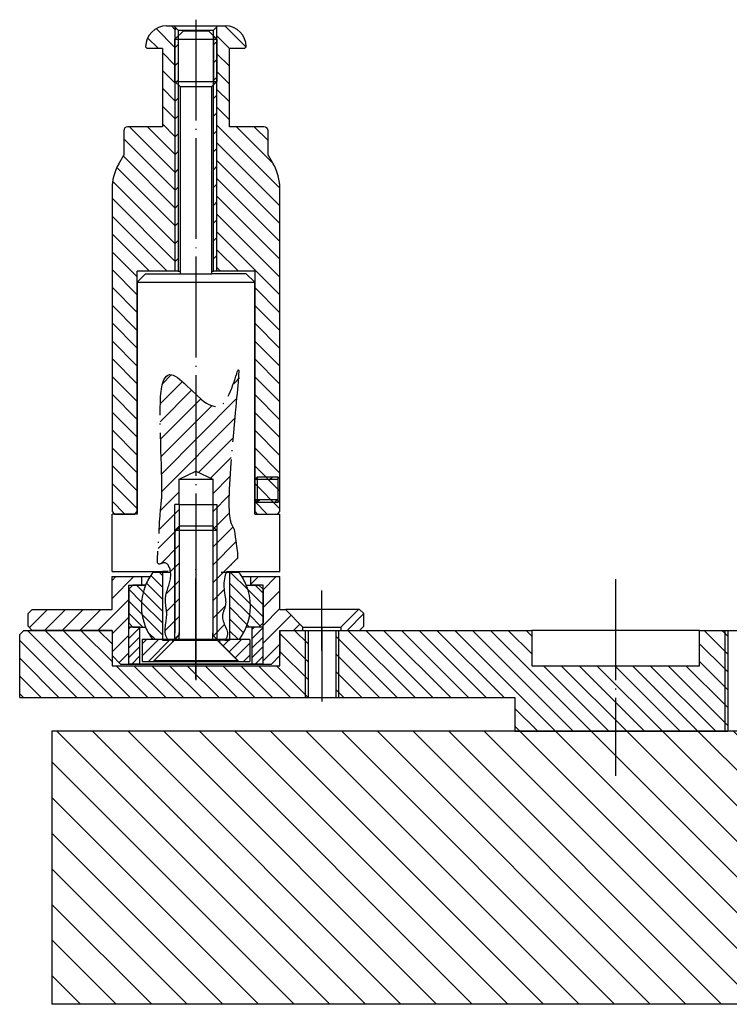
# Model space of a CAD drawing. Extents: x -1763 to 4575, y -3429 to 1051.
# Tile 19 of 193: x -343 to -258, y -2502 to -2385. Entities that reach past the tile are written whole.
import ezdxf

# ---------------------------------------------------------------- set-up
doc = ezdxf.new("R2010")
doc.units = 0
doc.linetypes.add('DOT_CENTER', pattern=[14, 12, -1, 0, -1])
doc.layers.get('0').update_dxf_attribs({"linetype": 'CONTINUOUS'})
doc.layers.add('1', color=7, linetype='CONTINUOUS')
pattern_1 = [(135, (0, 400), (-1.0606601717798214, -1.0606601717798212), [])]
pattern_2 = [(45, (-281.8060238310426, 299.6412016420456), (-1.0606601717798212, 1.0606601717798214), [])]
pattern_3 = [(45, (35.64475495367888, 151.78803662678), (-1.0606601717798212, 1.0606601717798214), [])]
pattern_4 = [(45, (-131.2110263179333, 280.6721068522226), (-0.7071067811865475, 0.7071067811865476), [])]
pattern_5 = [(45, (0, 400), (-0.565685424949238, 0.565685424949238), [])]
pattern_6 = [(135, (0, 400), (-0.7071067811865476, -0.7071067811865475), [])]

# ---------------------------------------------------------------- blocks, each defined once
blk = doc.blocks.new('Z-STACK', base_point=(-660.9662464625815, -2613.082057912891))
at = {"layer": '1', "linetype": 'CONTINUOUS'}
h = blk.add_hatch(dxfattribs=at)
h.set_pattern_fill('USER', color=3, scale=1.5, angle=135, pattern_type=0)
h.set_pattern_definition(pattern_1)
edge = h.paths.add_edge_path()
edge.add_line((-325.7027139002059, -2397.318493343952), (-329.7027139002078, -2397.318493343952))
edge.add_arc((-329.7027139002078, -2397.818493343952), 0.5, 90, 180)
edge.add_line((-330.2027139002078, -2397.818493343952), (-330.2027139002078, -2400.693622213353))
edge.add_line((-330.2027139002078, -2400.693622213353), (-330.7988663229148, -2401.726188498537))
edge.add_arc((-325.6027139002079, -2404.726188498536), 5.999999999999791, 150.0000000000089, 180)
edge.add_line((-331.6027139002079, -2404.726188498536), (-331.6027139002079, -2443.11849334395))
edge.add_line((-331.6027139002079, -2443.11849334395), (-331.3027139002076, -2443.41849334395))
edge.add_line((-331.3027139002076, -2443.41849334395), (-328.9027139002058, -2443.41849334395))
edge.add_line((-328.9027139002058, -2443.41849334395), (-328.602713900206, -2443.11849334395))
edge.add_line((-328.602713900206, -2443.11849334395), (-328.602713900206, -2414.518493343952))
edge.add_line((-328.602713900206, -2414.518493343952), (-324.1027139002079, -2414.518493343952))
edge.add_line((-324.1027139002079, -2414.518493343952), (-324.1027139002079, -2385.418493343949))
edge.add_line((-324.1027139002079, -2385.418493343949), (-324.2027139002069, -2385.318493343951))
edge.add_line((-324.2027139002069, -2385.318493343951), (-325.1027139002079, -2385.318493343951))
edge.add_arc((-325.1027139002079, -2387.818493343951), 2.5, 90, 179.9999999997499)
edge.add_line((-327.6027139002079, -2387.81849334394), (-327.4027139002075, -2388.018493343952))
edge.add_line((-327.4027139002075, -2388.018493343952), (-325.6027139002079, -2388.018493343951))
edge.add_line((-325.6027139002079, -2388.018493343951), (-325.6027139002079, -2397.31849334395))
edge.add_line((-325.6027139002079, -2397.31849334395), (-325.7027139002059, -2397.318493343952))
h = blk.add_hatch(dxfattribs=at)
h.set_pattern_fill('USER', color=3, scale=1.5, angle=45, pattern_type=0)
h.set_pattern_definition(pattern_2)
h.paths.add_polyline_path([(-323.7027139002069, -2385.818493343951), (-323.7027139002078, -2414.518493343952), (-324.1027139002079, -2414.518493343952), (-324.1027139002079, -2385.418493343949)])
h = blk.add_hatch(dxfattribs=at)
h.set_pattern_fill('USER', color=3, scale=1.5, angle=45, pattern_type=0)
h.set_pattern_definition(pattern_2)
h.paths.add_polyline_path([(-319.5027139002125, -2385.818493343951), (-319.5027139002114, -2414.518493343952), (-319.1027139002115, -2414.518493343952), (-319.1027139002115, -2385.418493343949)])
h = blk.add_hatch(dxfattribs=at)
h.set_pattern_fill('USER', color=3, scale=1.5, angle=135, pattern_type=0)
h.set_pattern_definition(pattern_1)
edge = h.paths.add_edge_path()
edge.add_line((-317.5027139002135, -2397.318493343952), (-313.5027139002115, -2397.318493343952))
edge.add_arc((-313.5027139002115, -2397.818493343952), 0.5, 360, 450, ccw=False)
edge.add_line((-313.0027139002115, -2397.818493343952), (-313.0027139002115, -2400.693622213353))
edge.add_line((-313.0027139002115, -2400.693622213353), (-312.4065614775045, -2401.726188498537))
edge.add_arc((-317.6027139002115, -2404.726188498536), 6, 360, 389.99999999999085, ccw=False)
edge.add_line((-311.6027139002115, -2404.726188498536), (-311.6027139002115, -2443.11849334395))
edge.add_line((-311.6027139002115, -2443.11849334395), (-311.9027139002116, -2443.41849334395))
edge.add_line((-311.9027139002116, -2443.41849334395), (-314.3027139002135, -2443.41849334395))
edge.add_line((-314.3027139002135, -2443.41849334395), (-314.6027139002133, -2443.11849334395))
edge.add_line((-314.6027139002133, -2443.11849334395), (-314.6027139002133, -2414.518493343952))
edge.add_line((-314.6027139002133, -2414.518493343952), (-319.1027139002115, -2414.518493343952))
edge.add_line((-319.1027139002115, -2414.518493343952), (-319.1027139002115, -2385.418493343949))
edge.add_line((-319.1027139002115, -2385.418493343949), (-319.0027139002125, -2385.318493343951))
edge.add_line((-319.0027139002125, -2385.318493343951), (-318.1027139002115, -2385.318493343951))
edge.add_arc((-318.1027139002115, -2387.818493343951), 2.5, 360.0000000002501, 450, ccw=False)
edge.add_line((-315.6027139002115, -2387.81849334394), (-315.8027139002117, -2388.018493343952))
edge.add_line((-315.8027139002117, -2388.018493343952), (-317.6027139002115, -2388.018493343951))
edge.add_line((-317.6027139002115, -2388.018493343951), (-317.6027139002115, -2397.31849334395))
edge.add_line((-317.6027139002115, -2397.31849334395), (-317.5027139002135, -2397.318493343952))
h = blk.add_hatch(dxfattribs=at)
h.set_pattern_fill('USER', color=1, scale=1.5, angle=45, pattern_type=0)
h.set_pattern_definition([(45, (231.6863785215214, 293.112088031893), (-1.0606601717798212, 1.0606601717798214), [])])
edge = h.paths.add_edge_path()
edge.add_line((-324.9025561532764, -2458.41849334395), (-324.2027139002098, -2458.41849334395))
edge.add_line((-324.2027139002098, -2458.41849334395), (-323.6027139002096, -2457.81849334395))
edge.add_line((-323.6027139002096, -2457.81849334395), (-323.6027139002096, -2442.26849334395))
edge.add_line((-323.6027139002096, -2442.26849334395), (-323.6027139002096, -2439.26849334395))
edge.add_line((-323.6027139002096, -2439.26849334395), (-321.6027139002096, -2438.325117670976))
edge.add_line((-321.6027139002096, -2438.325117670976), (-319.6027139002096, -2439.26849334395))
edge.add_line((-319.6027139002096, -2439.26849334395), (-319.6027139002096, -2457.81849334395))
edge.add_line((-319.6027139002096, -2457.81849334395), (-319.0027139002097, -2458.41849334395))
edge.add_line((-319.0027139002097, -2458.41849334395), (-318.1531259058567, -2458.41849334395))
edge.add_spline(control_points=[(-318.1531259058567, -2458.41849334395), (-317.6066149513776, -2457.780846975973), (-318.0724935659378, -2456.8952752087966), (-318.55369155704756, -2455.7378969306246), (-318.3050991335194, -2454.9437993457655), (-318.03695122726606, -2454.2637605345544), (-318.0709164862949, -2453.505715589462), (-318.28883792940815, -2452.4164641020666), (-318.3392014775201, -2450.9440170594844), (-317.70778463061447, -2449.663348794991), (-317.0601660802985, -2449.2080606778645), (-316.7197051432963, -2448.9545237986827), (-316.5646766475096, -2448.243169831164), (-316.88164748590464, -2447.034595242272), (-316.73980855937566, -2445.6437500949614), (-317.4540218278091, -2444.5633885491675), (-317.7073741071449, -2443.2322103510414), (-317.66848622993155, -2441.072017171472), (-317.50821662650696, -2438.0507137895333), (-317.2527510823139, -2434.625520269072), (-316.84360489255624, -2431.335205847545), (-316.85618721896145, -2428.6088331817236), (-316.2571323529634, -2427.0873648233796), (-316.7463563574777, -2426.0019625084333), (-316.9708337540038, -2427.854682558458), (-317.46421134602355, -2428.6523375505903), (-317.98135862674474, -2430.092342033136), (-319.2187603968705, -2430.827124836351), (-320.50050518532, -2430.186158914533), (-321.57759610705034, -2429.244446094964), (-322.6897079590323, -2428.133176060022), (-323.61580160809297, -2427.2515119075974), (-324.76584235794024, -2426.581932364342), (-325.7852892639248, -2427.791073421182), (-325.80210012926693, -2429.757572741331), (-325.90692429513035, -2432.5572167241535), (-325.7697539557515, -2435.7780381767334), (-325.68297363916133, -2438.8192417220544), (-325.60843392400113, -2440.9598248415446), (-325.76233565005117, -2442.336606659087), (-325.8980520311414, -2443.587714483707), (-325.95194690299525, -2445.3385792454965), (-326.1249463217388, -2447.207693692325), (-326.10156470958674, -2448.423197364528), (-326.3010116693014, -2449.251358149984), (-325.7355193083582, -2449.404810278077), (-325.1957018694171, -2449.05383882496), (-324.6337237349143, -2449.886567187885), (-324.53805327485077, -2450.8875503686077), (-324.89002409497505, -2452.1041295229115), (-325.2974848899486, -2453.2821691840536), (-325.18148244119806, -2454.4259736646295), (-324.92786383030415, -2456.10971424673), (-325.59867914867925, -2457.4626439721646), (-324.9025561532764, -2458.41849334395)], knot_values=[0, 0, 0, 0, 1.94983164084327, 2.89553066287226, 3.61290988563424, 4.35755221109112, 5.08230400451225, 5.8378225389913, 7.7042876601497, 9.42948111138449, 9.77185134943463, 10.08690605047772, 10.67119081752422, 11.78194128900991, 13.86452571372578, 14.57980330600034, 15.58535210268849, 17.86284220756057, 21.05866587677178, 24.66298182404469, 28.15802834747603, 31.02408407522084, 32.7414443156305, 32.97494305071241, 34.01228434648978, 35.5822584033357, 37.03595200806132, 38.19579368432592, 39.41195732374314, 40.9514620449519, 42.59340975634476, 44.02719252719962, 45.01180051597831, 45.94910358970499, 47.98517825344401, 50.89659140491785, 54.35732613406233, 57.64520978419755, 60.03589846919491, 60.76071429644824, 61.79985671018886, 63.80513068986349, 66.05676460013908, 67.2551407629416, 67.76474027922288, 68.13322167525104, 68.69109814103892, 69.42432047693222, 70.4742284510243, 71.80601103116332, 73.13628110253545, 74.17243416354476, 75.20480206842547, 78.22491359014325, 78.22491359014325, 78.22491359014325, 78.22491359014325], degree=3, periodic=0)
h = blk.add_hatch(dxfattribs=at)
h.set_pattern_fill('USER', color=1, scale=1.5, angle=45, pattern_type=0)
h.set_pattern_definition([(45, (0, 400), (-1.0606601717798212, 1.0606601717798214), [])])
h.paths.add_polyline_path([(-312.1027139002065, -2439.31849334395), (-311.8027139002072, -2439.31849334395), (-311.8027139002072, -2439.01849334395), (-312.1027139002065, -2439.01849334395), (-314.302713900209, -2439.01849334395), (-314.302713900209, -2439.31849334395)])
h = blk.add_hatch(dxfattribs=at)
h.set_pattern_fill('USER', color=1, scale=1.5, angle=45, pattern_type=0)
h.set_pattern_definition([(45, (27.4443945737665, 441.1048804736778), (-1.0606601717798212, 1.0606601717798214), [])])
h.paths.add_polyline_path([(-312.1027139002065, -2442.01849334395), (-311.8027139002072, -2442.01849334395), (-311.8027139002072, -2441.71849334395), (-312.1027139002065, -2441.71849334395), (-314.302713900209, -2441.71849334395), (-314.302713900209, -2442.01849334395)])
h = blk.add_hatch(dxfattribs=at)
h.set_pattern_fill('USER', color=1, angle=135, pattern_type=0)
h.set_pattern_definition(pattern_6)
edge = h.paths.add_edge_path()
edge.add_line((-325.6027139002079, -2458.36849334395), (-326.7261892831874, -2458.36849334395))
edge.add_arc((-321.6027139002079, -2454.36849334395), 6.5, 202.61986494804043, 217.97987244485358, ccw=False)
edge.add_arc((-321.6027139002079, -2454.36849334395), 6.5, 517.3801350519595, 202.61986494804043, ccw=False)
edge.add_arc((-321.6027139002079, -2454.36849334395), 6.499999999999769, 502.0201275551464, 517.3801350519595, ccw=False)
edge.add_line((-326.7261892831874, -2450.36849334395), (-325.6027139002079, -2450.36849334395))
edge.add_line((-325.6027139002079, -2450.36849334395), (-325.6027139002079, -2458.36849334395))
h = blk.add_hatch(dxfattribs=at)
h.set_pattern_fill('USER', color=1, angle=135, pattern_type=0)
h.set_pattern_definition(pattern_6)
edge = h.paths.add_edge_path()
edge.add_line((-316.4792385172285, -2458.36849334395), (-317.6027139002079, -2458.36849334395))
edge.add_line((-317.6027139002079, -2458.36849334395), (-317.6027139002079, -2450.36849334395))
edge.add_line((-317.6027139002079, -2450.36849334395), (-316.4792385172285, -2450.36849334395))
edge.add_arc((-321.6027139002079, -2454.36849334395), 6.5, 382.61986494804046, 397.9798724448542, ccw=False)
edge.add_arc((-321.6027139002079, -2454.36849334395), 6.5, 337.38013505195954, 382.61986494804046, ccw=False)
edge.add_arc((-321.6027139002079, -2454.36849334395), 6.499999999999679, 322.0201275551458, 337.38013505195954, ccw=False)
h = blk.add_hatch(dxfattribs=at)
h.set_pattern_fill('USER', color=1, scale=1.5, angle=45, pattern_type=0)
h.set_pattern_definition(pattern_3)
h.paths.add_polyline_path([(-341.6027139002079, -2455.26849334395), (-341.1027139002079, -2454.76849334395), (-331.6027139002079, -2454.76849334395), (-331.6027139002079, -2450.86849334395), (-328.1027139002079, -2450.86849334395), (-328.1027139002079, -2451.86849334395), (-329.6027139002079, -2451.86849334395), (-329.6027139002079, -2461.26849334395), (-330.6027139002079, -2461.26849334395), (-331.6027139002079, -2460.268493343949), (-331.6027139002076, -2457.268493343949), (-341.1027139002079, -2457.268493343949), (-341.6027139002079, -2456.76849334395)])
h = blk.add_hatch(dxfattribs=at)
h.set_pattern_fill('USER', color=1, scale=1.5, angle=45, pattern_type=0)
h.set_pattern_definition(pattern_3)
h.paths.add_polyline_path([(-313.6027139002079, -2451.86849334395), (-315.1027139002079, -2451.86849334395), (-315.1027139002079, -2450.86849334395), (-311.6027139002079, -2450.86849334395), (-311.6027139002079, -2454.76849334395), (-310.9527139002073, -2454.76849334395), (-308.8527139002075, -2456.86849334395), (-308.8527139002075, -2457.268493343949), (-311.6027139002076, -2457.268493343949), (-311.6027139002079, -2460.268493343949), (-312.6027139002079, -2461.26849334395), (-313.6027139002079, -2461.26849334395)])
h = blk.add_hatch(dxfattribs=at)
h.set_pattern_fill('USER', color=1, angle=135, pattern_type=0)
h.set_pattern_definition(pattern_6)
edge = h.paths.add_edge_path()
edge.add_line((-327.6027139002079, -2456.86849334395), (-329.1027139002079, -2456.86849334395))
edge.add_line((-329.1027139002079, -2456.86849334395), (-329.6027139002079, -2456.36849334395))
edge.add_line((-329.6027139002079, -2456.36849334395), (-329.6027139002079, -2452.36849334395))
edge.add_line((-329.6027139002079, -2452.36849334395), (-329.1027139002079, -2451.86849334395))
edge.add_line((-329.1027139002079, -2451.86849334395), (-327.6027139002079, -2451.86849334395))
edge.add_arc((-321.6027139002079, -2454.36849334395), 6.5, 157.38013505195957, -157.38013505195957)
h = blk.add_hatch(dxfattribs=at)
h.set_pattern_fill('USER', color=1, angle=135, pattern_type=0)
h.set_pattern_definition(pattern_6)
edge = h.paths.add_edge_path()
edge.add_line((-314.1027139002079, -2456.86849334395), (-315.6027139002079, -2456.86849334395))
edge.add_arc((-321.6027139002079, -2454.36849334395), 6.5, -22.61986494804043, 22.61986494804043)
edge.add_line((-315.6027139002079, -2451.86849334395), (-314.1027139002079, -2451.86849334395))
edge.add_line((-314.1027139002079, -2451.86849334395), (-313.6027139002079, -2452.36849334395))
edge.add_line((-313.6027139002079, -2452.36849334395), (-313.6027139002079, -2456.36849334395))
edge.add_line((-313.6027139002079, -2456.36849334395), (-314.1027139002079, -2456.86849334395))
h = blk.add_hatch(dxfattribs=at)
h.set_pattern_fill('USER', color=1, scale=1.5, angle=45, pattern_type=0)
h.set_pattern_definition(pattern_3)
h.paths.add_polyline_path([(-302.2527139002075, -2454.76849334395), (-302.1027139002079, -2454.76849334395), (-301.6027139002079, -2455.26849334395), (-301.6027139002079, -2456.76849334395), (-302.1027139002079, -2457.268493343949), (-304.3527139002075, -2457.268493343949), (-304.3527139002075, -2456.86849334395)])
h = blk.add_hatch(dxfattribs=at)
h.set_pattern_fill('USER', color=4, scale=1.5, angle=135, pattern_type=0)
h.set_pattern_definition(pattern_1)
h.paths.add_polyline_path([(-308.2527139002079, -2465.268493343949), (-342.6027139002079, -2465.268493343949), (-342.6027139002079, -2457.768493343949), (-342.1027139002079, -2457.268493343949), (-331.6027139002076, -2457.268493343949), (-331.6027139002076, -2461.46849334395), (-311.6027139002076, -2461.46849334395), (-311.6027139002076, -2457.268493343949), (-308.2527139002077, -2457.268493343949)])
h = blk.add_hatch(dxfattribs=at)
h.set_pattern_fill('USER', color=1, scale=0.8, angle=45, pattern_type=0)
h.set_pattern_definition(pattern_5)
h.paths.add_polyline_path([(-328.302713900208, -2461.26849334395), (-329.6027139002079, -2461.26849334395), (-329.6027139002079, -2456.86849334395), (-328.302713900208, -2456.86849334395)])
h = blk.add_hatch(dxfattribs=at)
h.set_pattern_fill('USER', color=1, scale=0.8, angle=45, pattern_type=0)
h.set_pattern_definition(pattern_5)
h.paths.add_polyline_path([(-313.6027139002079, -2461.26849334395), (-314.9027139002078, -2461.26849334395), (-314.9027139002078, -2456.86849334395), (-313.6027139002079, -2456.86849334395)])
h = blk.add_hatch(dxfattribs=at)
h.set_pattern_fill('USER', color=4, scale=1.5, angle=135, pattern_type=0)
h.set_pattern_definition(pattern_1)
h.paths.add_polyline_path([(-258.6027139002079, -2469.268493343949), (-283.6027139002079, -2469.268493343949), (-283.6027139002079, -2465.268493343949), (-304.9527139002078, -2465.268493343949), (-304.9527139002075, -2457.268493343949), (-281.6027139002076, -2457.268493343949), (-281.6027139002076, -2461.46849334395), (-261.6027139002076, -2461.46849334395), (-261.6027139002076, -2457.268493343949), (-258.6027139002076, -2457.268493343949)])
h = blk.add_hatch(dxfattribs=at)
h.set_pattern_fill('USER', color=4, scale=1.5, angle=135, pattern_type=0)
h.set_pattern_definition(pattern_1)
h.paths.add_polyline_path([(-258.2527139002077, -2457.268493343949), (-258.6027139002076, -2457.268493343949), (-258.6027139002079, -2469.268493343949), (-258.2527139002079, -2469.268493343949)])
h = blk.add_hatch(dxfattribs=at)
h.set_pattern_fill('USER', color=1, angle=45, pattern_type=0)
h.set_pattern_definition(pattern_4)
h.paths.add_polyline_path([(-324.4027139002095, -2458.66849334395), (-326.7027139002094, -2460.96849334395), (-328.0027139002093, -2460.96849334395), (-328.0027139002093, -2458.368493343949), (-324.4027139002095, -2458.36849334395)])
h = blk.add_hatch(dxfattribs=at)
h.set_pattern_fill('USER', color=1, angle=45, pattern_type=0)
h.set_pattern_definition(pattern_4)
h.paths.add_polyline_path([(-315.2027139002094, -2458.36849334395), (-315.2027139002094, -2460.96849334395), (-316.5027139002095, -2460.96849334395), (-318.8027139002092, -2458.66849334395), (-318.8027139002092, -2458.36849334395)])
h = blk.add_hatch(dxfattribs=at)
h.set_pattern_fill('USER', color=1, scale=3, angle=135, pattern_type=0)
h.set_pattern_definition([(135, (0, 400), (-2.121320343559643, -2.1213203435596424), [])])
h.paths.add_polyline_path([(-211.7739039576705, -2469.268493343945), (-226.6027139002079, -2469.268493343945), (-226.6027139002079, -2485.268493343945), (-229.1027139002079, -2486.068493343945), (-231.6027139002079, -2485.268493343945), (-231.6027139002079, -2469.268493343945), (-338.7739039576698, -2469.268493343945), (-338.7739039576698, -2501.768493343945), (-211.7739039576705, -2501.768493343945)])
at = {"color": 1, "linetype": 'CONTINUOUS'}
for p, q in [((-338.7739039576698, -2469.268493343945), (-338.7739039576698, -2501.768493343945)), ((-231.6027139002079, -2469.268493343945), (-338.7739039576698, -2469.268493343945)), ((-211.7739039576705, -2501.768493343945), (-338.7739039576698, -2501.768493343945))]:
    blk.add_line(p, q, dxfattribs=at)
at = {"layer": '1', "color": 1, "linetype": 'DOT_CENTER'}
for p, q in [((-321.6027139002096, -2384.581318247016), (-321.6027139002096, -2460.101627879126)), ((-321.6027139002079, -2463.074546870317), (-321.6027139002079, -2449.836053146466)), ((-306.6027139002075, -2459.68583766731), (-306.6027139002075, -2452.514361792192)), ((-321.6027139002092, -2456.826521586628), (-321.6027139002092, -2461.867316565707))]:
    blk.add_line(p, q, dxfattribs=at)
at = {"layer": '1', "color": 3, "linetype": 'CONTINUOUS'}
for p, q in [((-325.1027139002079, -2385.318493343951), (-324.2027139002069, -2385.318493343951)), ((-324.2027139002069, -2385.318493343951), (-321.6027139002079, -2385.318493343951)), ((-324.2027139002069, -2385.318493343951), (-324.1027139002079, -2385.418493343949)), ((-324.1027139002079, -2385.418493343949), (-324.1027139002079, -2414.518493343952)), ((-324.1027139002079, -2385.418493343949), (-323.7027139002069, -2385.818493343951)), ((-323.7027139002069, -2385.818493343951), (-323.7027139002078, -2414.518493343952)), ((-323.7027139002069, -2385.818493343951), (-321.6027139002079, -2385.81849334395)), ((-321.6027139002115, -2385.318493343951), (-319.0027139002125, -2385.318493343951)), ((-321.6027139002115, -2385.81849334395), (-319.5027139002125, -2385.818493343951)), ((-319.5027139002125, -2385.818493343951), (-319.1027139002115, -2385.418493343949)), ((-319.5027139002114, -2414.518493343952), (-319.5027139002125, -2385.818493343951)), ((-319.1027139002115, -2385.418493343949), (-319.0027139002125, -2385.318493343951)), ((-319.1027139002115, -2414.518493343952), (-319.1027139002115, -2385.418493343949)), ((-319.0027139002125, -2385.318493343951), (-318.1027139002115, -2385.318493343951)), ((-327.6027139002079, -2387.81849334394), (-327.6027139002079, -2387.818493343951)), ((-327.6027139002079, -2387.81849334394), (-327.4027139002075, -2388.018493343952)), ((-327.6027139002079, -2387.818493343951), (-327.6027139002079, -2387.81849334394)), ((-325.6027139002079, -2388.018493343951), (-327.4027139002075, -2388.018493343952)), ((-325.6027139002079, -2388.018493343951), (-325.6027139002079, -2397.31849334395)), ((-317.6027139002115, -2397.31849334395), (-317.6027139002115, -2388.018493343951)), ((-315.8027139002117, -2388.018493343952), (-317.6027139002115, -2388.018493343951)), ((-315.8027139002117, -2388.018493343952), (-315.6027139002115, -2387.81849334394)), ((-315.6027139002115, -2387.818493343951), (-315.6027139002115, -2387.81849334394)), ((-315.6027139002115, -2387.81849334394), (-315.6027139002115, -2387.818493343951)), ((-325.7027139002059, -2397.318493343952), (-329.7027139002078, -2397.318493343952)), ((-325.6027139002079, -2397.31849334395), (-325.7027139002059, -2397.318493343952)), ((-325.6027139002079, -2397.318493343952), (-325.6027139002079, -2397.31849334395)), ((-325.6027139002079, -2397.318493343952), (-325.6027139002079, -2397.31849334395)), ((-325.6027139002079, -2397.31849334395), (-325.6027139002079, -2397.318493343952)), ((-325.6027139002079, -2397.31849334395), (-325.6027139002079, -2397.318493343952)), ((-317.6027139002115, -2397.31849334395), (-317.6027139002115, -2397.318493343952)), ((-317.6027139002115, -2397.31849334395), (-317.6027139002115, -2397.318493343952)), ((-317.6027139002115, -2397.318493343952), (-317.6027139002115, -2397.31849334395)), ((-317.6027139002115, -2397.318493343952), (-317.6027139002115, -2397.31849334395)), ((-317.5027139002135, -2397.318493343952), (-317.6027139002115, -2397.31849334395)), ((-313.5027139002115, -2397.318493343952), (-317.5027139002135, -2397.318493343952)), ((-330.2027139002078, -2397.818493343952), (-330.2027139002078, -2400.693622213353)), ((-313.0027139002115, -2400.693622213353), (-313.0027139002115, -2397.818493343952)), ((-330.7988663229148, -2401.726188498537), (-330.2027139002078, -2400.693622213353)), ((-313.0027139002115, -2400.693622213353), (-312.4065614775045, -2401.726188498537)), ((-331.6027139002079, -2404.118493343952), (-331.6027139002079, -2404.171951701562)), ((-311.6027139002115, -2404.171951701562), (-311.6027139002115, -2404.118493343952)), ((-331.6027139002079, -2404.726188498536), (-331.6027139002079, -2443.11849334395)), ((-311.6027139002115, -2443.11849334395), (-311.6027139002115, -2404.726188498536)), ((-324.1027139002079, -2414.518493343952), (-328.602713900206, -2414.518493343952)), ((-328.602713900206, -2443.11849334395), (-328.602713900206, -2414.518493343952)), ((-323.7027139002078, -2414.518493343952), (-324.1027139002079, -2414.518493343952)), ((-323.7027139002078, -2414.518493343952), (-323.5027139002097, -2414.518493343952)), ((-319.7027139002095, -2414.518493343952), (-319.5027139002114, -2414.518493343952)), ((-319.1027139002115, -2414.518493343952), (-319.5027139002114, -2414.518493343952)), ((-314.6027139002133, -2414.518493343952), (-319.1027139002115, -2414.518493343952)), ((-314.6027139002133, -2414.518493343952), (-314.6027139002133, -2443.11849334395)), ((-331.6027139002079, -2443.11849334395), (-331.3027139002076, -2443.41849334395)), ((-328.9027139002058, -2443.41849334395), (-328.602713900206, -2443.11849334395)), ((-314.6027139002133, -2443.11849334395), (-314.3027139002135, -2443.41849334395)), ((-311.9027139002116, -2443.41849334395), (-311.6027139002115, -2443.11849334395)), ((-331.3027139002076, -2443.41849334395), (-328.9027139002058, -2443.41849334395)), ((-314.3027139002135, -2443.41849334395), (-311.9027139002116, -2443.41849334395))]:
    blk.add_line(p, q, dxfattribs=at)
at = {"layer": '1', "color": 7, "linetype": 'CONTINUOUS'}
for p, q in [((-324.1027139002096, -2386.918493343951), (-323.1027139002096, -2385.918493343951)), ((-323.1027139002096, -2385.918493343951), (-320.1027139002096, -2385.918493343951)), ((-319.1027139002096, -2386.918493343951), (-320.1027139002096, -2385.918493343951)), ((-324.1027139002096, -2386.918493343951), (-319.1027139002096, -2386.918493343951)), ((-324.1027139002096, -2391.918493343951), (-324.1027139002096, -2386.918493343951)), ((-319.1027139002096, -2386.918493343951), (-319.1027139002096, -2391.918493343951)), ((-324.1027139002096, -2391.918493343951), (-319.1027139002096, -2391.918493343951)), ((-324.1027139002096, -2391.918493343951), (-323.5027139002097, -2392.518493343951)), ((-323.5027139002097, -2392.518493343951), (-319.7027139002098, -2392.518493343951)), ((-323.5027139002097, -2392.518493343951), (-323.5027139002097, -2414.818493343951)), ((-319.7027139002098, -2392.518493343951), (-319.1027139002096, -2391.918493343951)), ((-319.7027139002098, -2414.818493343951), (-319.7027139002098, -2392.518493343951)), ((-327.6027139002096, -2414.818493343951), (-328.6027139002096, -2415.818493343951)), ((-327.6027139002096, -2414.818493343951), (-323.5027139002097, -2414.818493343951)), ((-323.5027139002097, -2414.818493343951), (-319.7027139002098, -2414.818493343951)), ((-315.6027139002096, -2414.818493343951), (-319.7027139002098, -2414.818493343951)), ((-315.6027139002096, -2414.818493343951), (-314.6027139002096, -2415.818493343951)), ((-328.6027139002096, -2415.818493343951), (-328.6027139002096, -2443.41849334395)), ((-328.6027139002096, -2415.818493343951), (-314.6027139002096, -2415.818493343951)), ((-314.6027139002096, -2443.41849334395), (-314.6027139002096, -2415.818493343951)), ((-323.6027139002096, -2439.26849334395), (-321.6027139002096, -2438.325117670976)), ((-321.6027139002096, -2438.325117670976), (-319.6027139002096, -2439.26849334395)), ((-323.6027139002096, -2439.26849334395), (-319.6027139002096, -2439.26849334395)), ((-323.6027139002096, -2442.26849334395), (-323.6027139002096, -2439.26849334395)), ((-319.6027139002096, -2439.26849334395), (-319.6027139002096, -2457.81849334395)), ((-314.302713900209, -2439.01849334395), (-314.6027139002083, -2439.31849334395)), ((-314.302713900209, -2439.31849334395), (-314.6027139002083, -2439.31849334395)), ((-314.6027139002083, -2439.31849334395), (-314.6027139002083, -2441.71849334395)), ((-312.1027139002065, -2439.01849334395), (-314.302713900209, -2439.01849334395)), ((-314.302713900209, -2439.01849334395), (-314.302713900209, -2439.31849334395)), ((-314.302713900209, -2439.31849334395), (-314.302713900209, -2441.71849334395)), ((-312.1027139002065, -2439.31849334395), (-314.302713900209, -2439.31849334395)), ((-311.8027139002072, -2439.01849334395), (-312.1027139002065, -2439.01849334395)), ((-311.8027139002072, -2439.31849334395), (-312.1027139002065, -2439.31849334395)), ((-311.8027139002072, -2439.31849334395), (-311.8027139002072, -2439.01849334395)), ((-311.6027139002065, -2439.21849334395), (-311.8027139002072, -2439.01849334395)), ((-311.8027139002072, -2441.71849334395), (-311.8027139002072, -2439.31849334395)), ((-311.6027139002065, -2441.81849334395), (-311.6027139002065, -2439.21849334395)), ((-314.302713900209, -2441.71849334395), (-314.6027139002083, -2441.71849334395)), ((-314.6027139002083, -2441.71849334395), (-314.302713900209, -2442.01849334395)), ((-314.302713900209, -2441.71849334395), (-314.302713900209, -2442.01849334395)), ((-312.1027139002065, -2441.71849334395), (-314.302713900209, -2441.71849334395)), ((-314.302713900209, -2442.01849334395), (-312.1027139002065, -2442.01849334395)), ((-311.8027139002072, -2441.71849334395), (-312.1027139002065, -2441.71849334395)), ((-312.1027139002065, -2442.01849334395), (-311.8027139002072, -2442.01849334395)), ((-311.8027139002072, -2442.01849334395), (-311.8027139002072, -2441.71849334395)), ((-311.8027139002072, -2442.01849334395), (-311.6027139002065, -2441.81849334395)), ((-323.6027139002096, -2442.26849334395), (-324.1027139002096, -2442.26849334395)), ((-323.6027139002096, -2442.26849334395), (-319.6027139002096, -2442.26849334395)), ((-323.6027139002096, -2442.26849334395), (-323.6027139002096, -2457.81849334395)), ((-319.6027139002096, -2442.26849334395), (-319.1027139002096, -2442.26849334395)), ((-331.6027139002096, -2450.26849334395), (-331.6027139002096, -2443.41849334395)), ((-328.6027139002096, -2443.41849334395), (-331.6027139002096, -2443.41849334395)), ((-314.6027139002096, -2443.41849334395), (-311.6027139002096, -2443.41849334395)), ((-311.6027139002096, -2450.26849334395), (-311.6027139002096, -2443.41849334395)), ((-324.1027139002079, -2445.373300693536), (-323.6027139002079, -2444.873300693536)), ((-324.1027139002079, -2445.373300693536), (-324.1027139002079, -2457.573300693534)), ((-319.1027139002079, -2445.373300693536), (-324.1027139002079, -2445.373300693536)), ((-319.6027139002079, -2444.873300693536), (-323.6027139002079, -2444.873300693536)), ((-323.6027139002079, -2444.873300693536), (-323.6027139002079, -2445.373300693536)), ((-323.6027139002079, -2445.373300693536), (-323.6027139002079, -2457.573300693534)), ((-319.1027139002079, -2445.373300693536), (-319.6027139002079, -2444.873300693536)), ((-319.6027139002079, -2444.873300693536), (-319.6027139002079, -2445.373300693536)), ((-319.6027139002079, -2445.373300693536), (-319.6027139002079, -2457.573300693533)), ((-319.1027139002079, -2445.373300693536), (-319.1027139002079, -2457.573300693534)), ((-331.6027139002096, -2450.26849334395), (-325.6027139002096, -2450.26849334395)), ((-325.6027139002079, -2450.36849334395), (-326.7261892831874, -2450.36849334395)), ((-325.6027139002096, -2450.26849334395), (-325.6027139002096, -2458.41849334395)), ((-324.9269625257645, -2450.26849334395), (-325.6027139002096, -2450.26849334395)), ((-325.6027139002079, -2450.36849334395), (-325.6027139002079, -2458.36849334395)), ((-324.6027139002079, -2450.36849334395), (-325.6027139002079, -2450.36849334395)), ((-317.6027139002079, -2450.36849334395), (-318.6027139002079, -2450.36849334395)), ((-317.9575693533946, -2450.26849334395), (-317.6027139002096, -2450.26849334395)), ((-317.6027139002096, -2450.26849334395), (-317.6027139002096, -2458.41849334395)), ((-317.6027139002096, -2450.26849334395), (-311.6027139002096, -2450.26849334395)), ((-317.6027139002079, -2450.36849334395), (-317.6027139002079, -2458.36849334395)), ((-316.4792385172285, -2450.36849334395), (-317.6027139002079, -2450.36849334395)), ((-331.6027139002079, -2454.76849334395), (-331.6027139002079, -2450.86849334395)), ((-331.6027139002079, -2450.86849334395), (-328.1027139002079, -2450.86849334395)), ((-328.1027139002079, -2450.86849334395), (-327.0799394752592, -2450.86849334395)), ((-328.1027139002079, -2450.86849334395), (-328.1027139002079, -2451.86849334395)), ((-316.1254883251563, -2450.86849334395), (-315.1027139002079, -2450.86849334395)), ((-315.1027139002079, -2450.86849334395), (-311.6027139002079, -2450.86849334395)), ((-315.1027139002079, -2450.86849334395), (-315.1027139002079, -2451.86849334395)), ((-311.6027139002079, -2454.76849334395), (-311.6027139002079, -2450.86849334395)), ((-329.1027139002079, -2451.86849334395), (-329.6027139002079, -2452.36849334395)), ((-329.6027139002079, -2461.26849334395), (-329.6027139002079, -2451.86849334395)), ((-329.6027139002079, -2451.86849334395), (-328.1027139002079, -2451.86849334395)), ((-329.6027139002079, -2452.36849334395), (-329.6027139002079, -2456.36849334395)), ((-327.6027139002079, -2451.86849334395), (-329.1027139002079, -2451.86849334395)), ((-328.1027139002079, -2451.86849334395), (-327.6027139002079, -2451.86849334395)), ((-315.6027139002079, -2451.86849334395), (-314.1027139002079, -2451.86849334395)), ((-315.6027139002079, -2451.86849334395), (-315.1027139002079, -2451.86849334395)), ((-313.6027139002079, -2451.86849334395), (-315.1027139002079, -2451.86849334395)), ((-314.1027139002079, -2451.86849334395), (-313.6027139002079, -2452.36849334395)), ((-313.6027139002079, -2461.26849334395), (-313.6027139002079, -2451.86849334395)), ((-313.6027139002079, -2452.36849334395), (-313.6027139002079, -2456.36849334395)), ((-341.1027139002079, -2454.76849334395), (-341.6027139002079, -2455.26849334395)), ((-341.1027139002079, -2454.76849334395), (-331.6027139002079, -2454.76849334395)), ((-311.6027139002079, -2454.76849334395), (-310.9527139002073, -2454.76849334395)), ((-302.2527139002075, -2454.76849334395), (-310.9527139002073, -2454.76849334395)), ((-308.8527139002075, -2456.86849334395), (-310.9527139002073, -2454.76849334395)), ((-302.2527139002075, -2454.76849334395), (-304.3527139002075, -2456.86849334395)), ((-302.1027139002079, -2454.76849334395), (-302.2527139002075, -2454.76849334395)), ((-341.6027139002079, -2456.76849334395), (-341.6027139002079, -2455.26849334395)), ((-301.6027139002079, -2456.76849334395), (-301.6027139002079, -2455.26849334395)), ((-341.1027139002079, -2457.268493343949), (-341.6027139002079, -2456.76849334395)), ((-331.6027139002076, -2457.268493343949), (-341.1027139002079, -2457.268493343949)), ((-331.6027139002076, -2457.268493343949), (-331.6027139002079, -2460.268493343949)), ((-329.6027139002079, -2456.36849334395), (-329.1027139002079, -2456.86849334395)), ((-328.302713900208, -2456.86849334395), (-329.6027139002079, -2456.86849334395)), ((-329.6027139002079, -2461.26849334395), (-329.6027139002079, -2456.86849334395)), ((-329.1027139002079, -2456.86849334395), (-327.6027139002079, -2456.86849334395)), ((-328.302713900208, -2461.26849334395), (-328.302713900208, -2456.86849334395)), ((-314.1027139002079, -2456.86849334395), (-315.6027139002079, -2456.86849334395)), ((-313.6027139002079, -2456.86849334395), (-314.9027139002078, -2456.86849334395)), ((-314.9027139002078, -2461.26849334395), (-314.9027139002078, -2456.86849334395)), ((-313.6027139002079, -2456.36849334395), (-314.1027139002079, -2456.86849334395)), ((-313.6027139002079, -2461.26849334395), (-313.6027139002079, -2456.86849334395)), ((-311.6027139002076, -2457.268493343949), (-308.8527139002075, -2457.268493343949)), ((-311.6027139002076, -2457.268493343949), (-311.6027139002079, -2460.268493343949)), ((-308.8527139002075, -2456.86849334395), (-304.3527139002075, -2456.86849334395)), ((-308.8527139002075, -2457.268493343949), (-308.8527139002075, -2456.86849334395)), ((-308.8527139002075, -2457.268493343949), (-304.3527139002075, -2457.268493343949)), ((-304.3527139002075, -2456.86849334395), (-304.3527139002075, -2457.268493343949)), ((-304.3527139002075, -2457.268493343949), (-302.1027139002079, -2457.268493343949)), ((-302.1027139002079, -2457.268493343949), (-301.6027139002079, -2456.76849334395)), ((-328.0027139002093, -2458.368493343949), (-328.0027139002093, -2460.96849334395)), ((-324.4027139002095, -2458.36849334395), (-328.0027139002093, -2458.368493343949)), ((-325.6027139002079, -2458.36849334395), (-326.7261892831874, -2458.36849334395)), ((-326.6027139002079, -2460.873300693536), (-324.1027139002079, -2458.373300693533)), ((-324.6027139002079, -2458.36849334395), (-325.6027139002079, -2458.36849334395)), ((-325.6027139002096, -2458.41849334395), (-324.9025561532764, -2458.41849334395)), ((-324.2027139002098, -2458.41849334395), (-324.9025561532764, -2458.41849334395)), ((-324.4027139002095, -2458.36849334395), (-324.4027139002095, -2458.66849334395)), ((-318.8027139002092, -2458.36849334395), (-324.4027139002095, -2458.36849334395)), ((-324.2027139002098, -2458.41849334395), (-323.6027139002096, -2457.81849334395)), ((-324.2027139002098, -2458.41849334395), (-319.0027139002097, -2458.41849334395)), ((-324.1027139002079, -2458.373300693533), (-324.1027139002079, -2457.573300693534)), ((-323.6027139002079, -2458.373300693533), (-324.1027139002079, -2458.373300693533)), ((-323.6027139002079, -2458.373300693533), (-323.6027139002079, -2457.573300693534)), ((-319.6027139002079, -2458.373300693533), (-323.6027139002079, -2458.373300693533)), ((-319.6027139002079, -2458.373300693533), (-319.6027139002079, -2457.573300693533)), ((-319.0027139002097, -2458.41849334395), (-319.6027139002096, -2457.81849334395)), ((-319.1027139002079, -2458.373300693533), (-319.6027139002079, -2458.373300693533)), ((-319.1027139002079, -2457.573300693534), (-319.1027139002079, -2458.373300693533)), ((-316.6027139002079, -2460.873300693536), (-319.1027139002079, -2458.373300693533)), ((-318.1531259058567, -2458.41849334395), (-319.0027139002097, -2458.41849334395)), ((-318.8027139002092, -2458.36849334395), (-318.8027139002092, -2458.66849334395)), ((-315.2027139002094, -2458.36849334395), (-318.8027139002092, -2458.36849334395)), ((-317.6027139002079, -2458.36849334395), (-318.6027139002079, -2458.36849334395)), ((-318.1531259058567, -2458.41849334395), (-317.6027139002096, -2458.41849334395)), ((-316.4792385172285, -2458.36849334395), (-317.6027139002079, -2458.36849334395)), ((-315.2027139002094, -2458.36849334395), (-315.2027139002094, -2460.96849334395)), ((-324.4027139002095, -2458.66849334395), (-326.7027139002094, -2460.96849334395)), ((-316.5027139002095, -2460.96849334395), (-318.8027139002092, -2458.66849334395)), ((-330.6027139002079, -2461.26849334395), (-331.6027139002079, -2460.268493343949)), ((-316.6027139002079, -2460.873300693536), (-326.6027139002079, -2460.873300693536)), ((-312.6027139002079, -2461.26849334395), (-311.6027139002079, -2460.268493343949)), ((-330.6027139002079, -2461.26849334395), (-329.6027139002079, -2461.26849334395)), ((-328.302713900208, -2461.26849334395), (-329.6027139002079, -2461.26849334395)), ((-329.6027139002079, -2461.26849334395), (-313.6027139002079, -2461.26849334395)), ((-314.9027139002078, -2461.26849334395), (-328.302713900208, -2461.26849334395)), ((-328.0027139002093, -2460.96849334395), (-326.7027139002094, -2460.96849334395)), ((-326.7027139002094, -2460.96849334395), (-316.5027139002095, -2460.96849334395)), ((-316.5027139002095, -2460.96849334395), (-315.2027139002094, -2460.96849334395)), ((-313.6027139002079, -2461.26849334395), (-314.9027139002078, -2461.26849334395)), ((-313.6027139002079, -2461.26849334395), (-312.6027139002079, -2461.26849334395))]:
    blk.add_line(p, q, dxfattribs=at)
at = {"layer": '1', "color": 1, "linetype": 'CONTINUOUS'}
for p, q in [((-323.7027139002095, -2386.519453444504), (-323.7027139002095, -2392.318493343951)), ((-319.5027139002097, -2386.517263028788), (-319.5027139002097, -2392.318493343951)), ((-324.1027139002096, -2458.31849334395), (-324.1027139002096, -2442.26849334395)), ((-319.1027139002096, -2442.26849334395), (-319.1027139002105, -2444.768493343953)), ((-319.1027139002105, -2444.768493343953), (-319.1027139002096, -2458.31849334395))]:
    blk.add_line(p, q, dxfattribs=at)
at = {"layer": '1', "color": 4, "linetype": 'DOT_CENTER'}
for p, q in [((-321.6027139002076, -2451.183453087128), (-321.6027139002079, -2463.569282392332)), ((-271.6027139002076, -2451.183453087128), (-271.6027139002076, -2474.569282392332)), ((-306.6027139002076, -2456.895073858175), (-306.6027139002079, -2465.723315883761))]:
    blk.add_line(p, q, dxfattribs=at)
at = {"layer": '1', "color": 7, "linetype": 'DOT_CENTER'}
blk.add_line((-302.1027139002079, -2454.76849334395), (-301.6027139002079, -2455.26849334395), dxfattribs=at)
at = {"layer": '1', "color": 4, "linetype": 'CONTINUOUS'}
for p, q in [((-342.6027139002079, -2457.768493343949), (-342.1027139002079, -2457.268493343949)), ((-342.1027139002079, -2457.268493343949), (-331.6027139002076, -2457.268493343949)), ((-331.6027139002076, -2457.268493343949), (-331.6027139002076, -2461.46849334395)), ((-311.6027139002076, -2461.46849334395), (-311.6027139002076, -2457.268493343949)), ((-311.6027139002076, -2457.268493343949), (-308.2527139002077, -2457.268493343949)), ((-308.6027139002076, -2457.268493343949), (-308.6027139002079, -2465.268493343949)), ((-308.2527139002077, -2457.268493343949), (-308.2527139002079, -2465.268493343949)), ((-308.2527139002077, -2457.268493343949), (-304.9527139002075, -2457.268493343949)), ((-304.9527139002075, -2457.268493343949), (-304.9527139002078, -2465.268493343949)), ((-304.9527139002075, -2457.268493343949), (-281.6027139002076, -2457.268493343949)), ((-304.6027139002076, -2457.268493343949), (-304.6027139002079, -2465.268493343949)), ((-281.6027139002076, -2457.268493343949), (-281.6027139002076, -2461.46849334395)), ((-261.6027139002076, -2457.268493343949), (-281.6027139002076, -2457.268493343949)), ((-261.6027139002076, -2457.268493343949), (-258.6027139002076, -2457.268493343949)), ((-261.6027139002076, -2461.46849334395), (-261.6027139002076, -2457.268493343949)), ((-258.6027139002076, -2457.268493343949), (-258.2527139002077, -2457.268493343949)), ((-258.6027139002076, -2457.268493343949), (-258.6027139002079, -2469.268493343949)), ((-258.2527139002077, -2457.268493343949), (-254.9527139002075, -2457.268493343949)), ((-258.2527139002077, -2457.268493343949), (-258.2527139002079, -2469.268493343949)), ((-342.6027139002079, -2465.268493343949), (-342.6027139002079, -2457.768493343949)), ((-331.6027139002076, -2461.46849334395), (-311.6027139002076, -2461.46849334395)), ((-281.6027139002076, -2461.46849334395), (-261.6027139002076, -2461.46849334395)), ((-342.6027139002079, -2465.268493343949), (-308.2527139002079, -2465.268493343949)), ((-308.2527139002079, -2465.268493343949), (-304.9527139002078, -2465.268493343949)), ((-304.9527139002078, -2465.268493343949), (-283.6027139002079, -2465.268493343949)), ((-283.6027139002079, -2465.268493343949), (-283.6027139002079, -2469.268493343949)), ((-283.6027139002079, -2469.268493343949), (-258.6027139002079, -2469.268493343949)), ((-258.6027139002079, -2469.268493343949), (-258.2527139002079, -2469.268493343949)), ((-254.952713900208, -2469.268493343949), (-258.2527139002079, -2469.268493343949))]:
    blk.add_line(p, q, dxfattribs=at)
at = {"layer": '1', "color": 3, "linetype": 'CONTINUOUS'}
for centre, radius, start, end in [((-325.1027139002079, -2387.818493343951), 2.5, 90, 179.9999999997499), ((-318.1027139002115, -2387.818493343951), 2.5, 2.5013e-10, 90), ((-329.7027139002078, -2397.818493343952), 0.5, 90, 180), ((-313.5027139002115, -2397.818493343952), 0.5, 0, 90), ((-325.6027139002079, -2404.726188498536), 5.99999999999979, 150.0000000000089, 180), ((-317.6027139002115, -2404.726188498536), 6, 0, 29.99999999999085)]:
    blk.add_arc(centre, radius, start, end, dxfattribs=at)
at = {"layer": '1', "color": 7, "linetype": 'CONTINUOUS'}
for radius, start, end in [(6.49999999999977, 142.02012755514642, 157.38013505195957), (6.5, 22.61986494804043, 37.9798724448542), (6.5, 157.38013505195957, -157.38013505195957), (6.5, -22.61986494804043, 22.61986494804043), (6.5, -157.38013505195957, -142.02012755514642), (6.49999999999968, -37.9798724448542, -22.61986494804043)]:
    blk.add_arc((-321.6027139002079, -2454.36849334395), radius, start, end, dxfattribs=at)
at = {"layer": '1', "color": 1, "linetype": 'DOT_CENTER'}
blk.add_open_spline([(-324.9025561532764, -2458.41849334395), (-325.6036535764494, -2457.508843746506), (-324.7576267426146, -2455.770578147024), (-325.5471670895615, -2453.256095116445), (-324.2188868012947, -2450.897155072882), (-325.1377934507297, -2448.654170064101), (-326.4101273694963, -2449.937726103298), (-326.1161116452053, -2448.164082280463), (-325.9697828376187, -2445.26849334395), (-325.8547012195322, -2442.564149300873), (-325.3607248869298, -2441.513807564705), (-327.2205069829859, -2417.213325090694), (-318.7991139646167, -2437.709337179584), (-315.5262715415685, -2420.036780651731), (-318.3911496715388, -2443.61008107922), (-317.2539843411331, -2444.817510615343), (-317.0375386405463, -2445.26849334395), (-316.7115664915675, -2447.947683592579), (-316.3571422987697, -2448.792775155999), (-318.2112834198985, -2449.890377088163), (-318.4400807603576, -2452.107012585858), (-317.8793705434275, -2454.249658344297), (-319.0281238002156, -2456.144878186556), (-317.3310355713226, -2457.450627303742), (-318.1531259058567, -2458.41849334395)], degree=3, knots=[33.21512683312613, 33.21512683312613, 33.21512683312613, 33.21512683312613, 36.25567813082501, 38.30905729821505, 40.8178661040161, 43.00375318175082, 44.94720576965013, 46.43487580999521, 46.43487580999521, 46.43487580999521, 47.60486740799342, 50.99497912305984, 58.94848124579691, 62.21318303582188, 66.79790088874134, 68.05327293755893, 68.05327293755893, 68.05327293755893, 69.9438918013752, 70.60622805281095, 74.03107683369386, 75.43919452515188, 76.8442218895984, 79.65000264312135, 79.65000264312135, 79.65000264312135, 79.65000264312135], dxfattribs=at)

msp = doc.modelspace()

# ---------------------------------------------------------------- block references
at = {"layer": '1'}
msp.add_blockref('Z-STACK', (-660.9662464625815, -2613.082057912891), dxfattribs=at)

doc.saveas('drawing.dxf')
